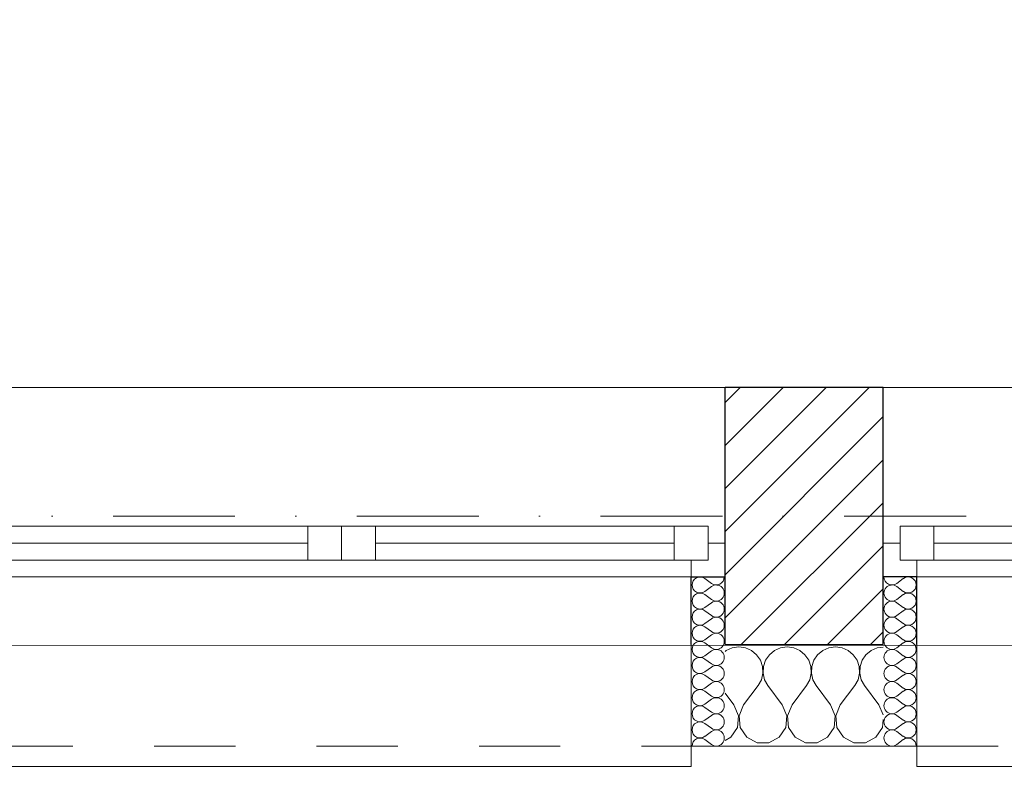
# Model space of a CAD drawing. Header units: millimetres. Extents: x 172139 to 266886, y 98118 to 138225.
# Tile 3 of 57: x 180652 to 182107, y 106825 to 107929. Entities that reach past the tile are written whole.
import ezdxf

# ---------------------------------------------------------------- set-up
doc = ezdxf.new("R2010")
doc.units = ezdxf.units.MM
doc.header["$MEASUREMENT"] = 0
doc.linetypes.add('Kropki i Kreski', pattern=[360, 180, -90, 0, -90])
doc.linetypes.add('Przerywana', pattern=[240, 120, -120])
for name, color, linetype in [('Konstrukcja - Siatki mod', 7, 'Continuous'), ('KR_INW', 7, 'Continuous'), ('NAPIS_SODON', 7, 'Continuous'), ('Okna ArchiCADa', 7, 'Continuous')]:
    doc.layers.add(name, color=color, linetype=linetype)
doc.layers.add('Konstrukcja - Siatki mod_Nr_pióra__48', color=7, linetype='Continuous', lineweight=15, true_color=0xa80f02)
doc.layers.add('KR_INW_Nr_pióra__102', color=7, linetype='Continuous', lineweight=5, true_color=0xcccccc)
for name, color, linetype, lineweight in [('KR_INW_Nr_pióra__101', 252, 'Continuous', 5), ('KR_INW_Nr_pióra__27', 7, 'Continuous', 25), ('KR_INW_Nr_pióra__47', 7, 'Continuous', 15), ('NAPIS_SODON_Nr_pióra__1', 7, 'Continuous', 13), ('Okna ArchiCADa_Nr_pióra__1', 7, 'Continuous', 13), ('Okna ArchiCADa_Nr_pióra__27', 7, 'Continuous', 25)]:
    doc.layers.add(name, color=color, linetype=linetype, lineweight=lineweight)

# ---------------------------------------------------------------- blocks, each defined once
blk = doc.blocks.new('Strop_1', base_point=(179225, 121523.3))
at = {"layer": 'NAPIS_SODON_Nr_pióra__1', "linetype": 'Continuous', "flags": 128}
blk.add_lwpolyline([(179225, 121523.3), (179225.9, 107003.8), (250898.3, 107008.3), (250897.4, 121527.8)], close=True, dxfattribs=at)
blk = doc.blocks.new('*X145')
at = {"layer": 'KR_INW_Nr_pióra__102', "linetype": 'Continuous'}
for p, q in [((181704.5, 107000.2), (181695.5, 106996.2)), ((181714.3, 107001.6), (181704.5, 107000.2)), ((181724, 107000.2), (181714.3, 107001.6)), ((181733.1, 106996.2), (181724, 107000.2)), ((181776, 107000.2), (181766.9, 106996.2)), ((181785.7, 107001.6), (181776, 107000.2)), ((181795.5, 107000.2), (181785.7, 107001.6)), ((181804.5, 106996.2), (181795.5, 107000.2)), ((181847.4, 107000.2), (181838.4, 106996.2)), ((181857.1, 107001.6), (181847.4, 107000.2)), ((181866.9, 107000.2), (181857.1, 107001.6)), ((181875.9, 106996.2), (181866.9, 107000.2)), ((181918.8, 107000.2), (181909.8, 106996.2)), ((181927.6, 107001.4), (181918.8, 107000.2)), ((181695.5, 106996.2), (181694, 106995)), ((181740.6, 106989.9), (181733.1, 106996.2)), ((181746.2, 106981.8), (181740.6, 106989.9)), ((181759.4, 106989.9), (181753.8, 106981.8)), ((181766.9, 106996.2), (181759.4, 106989.9)), ((181812.1, 106989.9), (181804.5, 106996.2)), ((181817.7, 106981.8), (181812.1, 106989.9)), ((181830.8, 106989.9), (181825.2, 106981.8)), ((181838.4, 106996.2), (181830.8, 106989.9)), ((181883.5, 106989.9), (181875.9, 106996.2)), ((181889.1, 106981.8), (181883.5, 106989.9)), ((181902.2, 106989.9), (181896.6, 106981.8)), ((181909.8, 106996.2), (181902.2, 106989.9)), ((181749.4, 106972.5), (181746.2, 106981.8)), ((181749.9, 106962.6), (181749.4, 106972.5)), ((181750.6, 106972.5), (181750.1, 106962.6)), ((181753.8, 106981.8), (181750.6, 106972.5)), ((181820.8, 106972.5), (181817.7, 106981.8)), ((181821.3, 106962.6), (181820.8, 106972.5)), ((181822.1, 106972.5), (181821.6, 106962.6)), ((181825.2, 106981.8), (181822.1, 106972.5)), ((181892.2, 106972.5), (181889.1, 106981.8)), ((181892.7, 106962.6), (181892.2, 106972.5)), ((181893.5, 106972.5), (181893, 106962.6)), ((181896.6, 106981.8), (181893.5, 106972.5)), ((181747.6, 106953.1), (181749.9, 106962.6)), ((181750.1, 106962.6), (181752.4, 106953.1)), ((181819.1, 106953.1), (181821.3, 106962.6)), ((181821.6, 106962.6), (181823.8, 106953.1)), ((181890.5, 106953.1), (181892.7, 106962.6)), ((181893, 106962.6), (181895.2, 106953.1)), ((181721.4, 106915.9), (181742.9, 106944.4)), ((181742.9, 106944.4), (181747.6, 106953.1)), ((181752.4, 106953.1), (181757.1, 106944.4)), ((181778.6, 106915.9), (181757.1, 106944.4)), ((181792.9, 106915.9), (181814.3, 106944.4)), ((181814.3, 106944.4), (181819.1, 106953.1)), ((181823.8, 106953.1), (181828.6, 106944.4)), ((181850, 106915.9), (181828.6, 106944.4)), ((181864.3, 106915.9), (181885.7, 106944.4)), ((181885.7, 106944.4), (181890.5, 106953.1)), ((181895.2, 106953.1), (181900, 106944.4)), ((181921.4, 106915.9), (181900, 106944.4)), ((181707.1, 106915.9), (181694, 106933.4)), ((181713.9, 106899.8), (181707.1, 106915.9)), ((181721.4, 106915.9), (181714.7, 106899.8)), ((181785.3, 106899.8), (181778.6, 106915.9)), ((181792.9, 106915.9), (181786.1, 106899.8)), ((181856.7, 106899.8), (181850, 106915.9)), ((181864.3, 106915.9), (181857.6, 106899.8)), ((181927.6, 106901), (181921.4, 106915.9)), ((181712.2, 106882.5), (181713.9, 106899.8)), ((181714.7, 106899.8), (181716.3, 106882.5)), ((181783.7, 106882.5), (181785.3, 106899.8)), ((181786.1, 106899.8), (181787.8, 106882.5)), ((181855.1, 106882.5), (181856.7, 106899.8)), ((181857.6, 106899.8), (181859.2, 106882.5)), ((181926.5, 106882.5), (181927.6, 106894.4)), ((181702.6, 106868), (181712.2, 106882.5)), ((181716.3, 106882.5), (181726, 106868)), ((181774, 106868), (181783.7, 106882.5)), ((181787.8, 106882.5), (181797.4, 106868)), ((181845.5, 106868), (181855.1, 106882.5)), ((181859.2, 106882.5), (181868.8, 106868)), ((181916.9, 106868), (181926.5, 106882.5)), ((181694, 106863.4), (181702.6, 106868)), ((181726, 106868), (181741.3, 106859.8)), ((181741.3, 106859.8), (181758.7, 106859.8)), ((181758.7, 106859.8), (181774, 106868)), ((181797.4, 106868), (181812.7, 106859.8)), ((181812.7, 106859.8), (181830.1, 106859.8)), ((181830.1, 106859.8), (181845.5, 106868)), ((181868.8, 106868), (181884.2, 106859.8)), ((181884.2, 106859.8), (181901.6, 106859.8)), ((181901.6, 106859.8), (181916.9, 106868))]:
    blk.add_line(p, q, dxfattribs=at)
blk = doc.blocks.new('*X167')
at = {"layer": 'KR_INW_Nr_pióra__102', "linetype": 'Continuous'}
for p, q in [((181947.9, 107095.6), (181957.4, 107102.8)), ((181947.9, 107090.9), (181957.4, 107083.7)), ((181947.9, 107071.8), (181957.4, 107079)), ((181947.9, 107067), (181957.4, 107059.9)), ((181947.9, 107048), (181957.4, 107055.1)), ((181947.9, 107043.2), (181957.4, 107036.1)), ((181947.9, 107024.2), (181957.4, 107031.3)), ((181947.9, 107019.4), (181957.4, 107012.3)), ((181947.9, 107000.4), (181957.4, 107007.5)), ((181947.9, 106995.6), (181957.4, 106988.5)), ((181947.9, 106976.6), (181957.4, 106983.7)), ((181947.9, 106971.8), (181957.4, 106964.7)), ((181947.9, 106952.8), (181957.4, 106959.9)), ((181947.9, 106948), (181957.4, 106940.9)), ((181947.9, 106929), (181957.4, 106936.1)), ((181947.9, 106924.2), (181957.4, 106917)), ((181947.9, 106905.1), (181957.4, 106912.3)), ((181947.9, 106900.4), (181957.4, 106893.2)), ((181947.9, 106881.3), (181957.4, 106888.5)), ((181947.9, 106876.6), (181957.4, 106869.4)), ((181947.9, 106857.5), (181957.4, 106864.7))]:
    blk.add_line(p, q, dxfattribs=at)
for centre, start, end in [((181940.7, 107105.1), 180, 306.8699), ((181964.6, 107093.2), 0, 126.8699), ((181940.7, 107081.3), 53.1301, 306.8699), ((181964.6, 107093.2), 233.1301, 0), ((181964.6, 107069.4), 0, 126.8699), ((181940.7, 107057.5), 53.1301, 306.8699), ((181964.6, 107069.4), 233.1301, 0), ((181940.7, 107033.7), 53.1301, 306.8699), ((181964.6, 107045.6), 0, 126.8699), ((181964.6, 107045.6), 233.1301, 0), ((181964.6, 107021.8), 0, 126.8699), ((181940.7, 107009.9), 53.1301, 306.8699), ((181964.6, 107021.8), 233.1301, 0), ((181964.6, 106998), 0, 126.8699), ((181940.7, 106986.1), 53.1301, 306.8699), ((181964.6, 106998), 233.1301, 0), ((181964.6, 106974.2), 0, 126.8699), ((181940.7, 106962.3), 53.1301, 306.8699), ((181964.6, 106974.2), 233.1301, 0), ((181964.6, 106950.4), 0, 126.8699), ((181940.7, 106938.5), 53.1301, 306.8699), ((181964.6, 106950.4), 233.1301, 0), ((181964.6, 106926.6), 0, 126.8699), ((181940.7, 106914.7), 53.1301, 306.8699), ((181964.6, 106926.6), 233.1301, 0), ((181964.6, 106902.8), 0, 126.8699), ((181940.7, 106890.9), 53.1301, 306.8699), ((181964.6, 106902.8), 233.1301, 0), ((181964.6, 106879), 0, 126.8699), ((181940.7, 106867), 53.1301, 306.8699), ((181964.6, 106879), 233.1301, 0), ((181964.6, 106855.1), 0, 126.8699)]:
    blk.add_arc(centre, 11.9, start, end, dxfattribs=at)
blk = doc.blocks.new('*X170')
at = {"layer": 'KR_INW_Nr_pióra__102', "linetype": 'Continuous'}
for p, q in [((181673.7, 107095.6), (181664.2, 107102.8)), ((181673.7, 107090.9), (181664.2, 107083.7)), ((181673.7, 107071.8), (181664.2, 107079)), ((181673.7, 107067), (181664.2, 107059.9)), ((181673.7, 107048), (181664.2, 107055.1)), ((181673.7, 107043.2), (181664.2, 107036.1)), ((181673.7, 107024.2), (181664.2, 107031.3)), ((181673.7, 107019.4), (181664.2, 107012.3)), ((181673.7, 107000.4), (181664.2, 107007.5)), ((181673.7, 106995.6), (181664.2, 106988.5)), ((181673.7, 106976.6), (181664.2, 106983.7)), ((181673.7, 106971.8), (181664.2, 106964.7)), ((181673.7, 106952.8), (181664.2, 106959.9)), ((181673.7, 106948), (181664.2, 106940.9)), ((181673.7, 106929), (181664.2, 106936.1)), ((181673.7, 106924.2), (181664.2, 106917)), ((181673.7, 106905.1), (181664.2, 106912.3)), ((181673.7, 106900.4), (181664.2, 106893.2)), ((181673.7, 106881.3), (181664.2, 106888.5)), ((181673.7, 106876.6), (181664.2, 106869.4)), ((181673.7, 106857.5), (181664.2, 106864.7))]:
    blk.add_line(p, q, dxfattribs=at)
for centre, start, end in [((181657.1, 107093.2), 53.1301, 180), ((181680.9, 107105.1), 233.1301, 0), ((181657.1, 107093.2), 180, 306.8699), ((181680.9, 107081.3), 233.1301, 126.8699), ((181657.1, 107069.4), 53.1301, 180), ((181657.1, 107069.4), 180, 306.8699), ((181680.9, 107057.5), 233.1301, 126.8699), ((181657.1, 107045.6), 53.1301, 180), ((181657.1, 107045.6), 180, 306.8699), ((181680.9, 107033.7), 233.1301, 126.8699), ((181657.1, 107021.8), 53.1301, 180), ((181657.1, 107021.8), 180, 306.8699), ((181680.9, 107009.9), 233.1301, 126.8699), ((181657.1, 106998), 53.1301, 180), ((181657.1, 106998), 180, 306.8699), ((181657.1, 106974.2), 53.1301, 180), ((181680.9, 106986.1), 233.1301, 126.8699), ((181657.1, 106974.2), 180, 306.8699), ((181680.9, 106962.3), 233.1301, 126.8699), ((181657.1, 106950.4), 53.1301, 180), ((181657.1, 106950.4), 180, 306.8699), ((181680.9, 106938.5), 233.1301, 126.8699), ((181657.1, 106926.6), 53.1301, 180), ((181657.1, 106926.6), 180, 306.8699), ((181657.1, 106902.8), 53.1301, 180), ((181680.9, 106914.7), 233.1301, 126.8699), ((181657.1, 106902.8), 180, 306.8699), ((181680.9, 106890.9), 233.1301, 126.8699), ((181657.1, 106879), 53.1301, 180), ((181657.1, 106879), 180, 306.8699), ((181680.9, 106867), 233.1301, 126.8699), ((181657.1, 106855.1), 53.1301, 180)]:
    blk.add_arc(centre, 11.9, start, end, dxfattribs=at)
blk = doc.blocks.new('Okno dwuskrzydłowe 19_5')
at = {"layer": 'Okna ArchiCADa_Nr_pióra__1', "linetype": 'Continuous'}
for p, q in [((-566.8, 230), (566.8, 230)), ((-541.8, 25), (-491.8, 25)), ((-541.8, -25), (-541.8, 25)), ((-491.8, 25), (-50, 25)), ((-491.8, 25), (-491.8, -25)), ((-491.8, 25), (-50, 25)), ((-50, -25), (-50, 25)), ((-50, 25), (0, 25)), ((0, 25), (0, -25)), ((0, 25), (50, 25)), ((0, -25), (0, 25)), ((50, 25), (491.8, 25)), ((50, 25), (50, -25)), ((50, 25), (491.8, 25)), ((491.8, -25), (491.8, 25)), ((491.8, 25), (541.8, 25)), ((541.8, 25), (541.8, -25)), ((-566.8, 0), (-541.8, 0)), ((-541.8, 0), (-541.8, -25)), ((-491.8, 0), (-50, 0)), ((50, 0), (491.8, 0)), ((541.8, -25), (541.8, 0)), ((541.8, 0), (566.8, 0)), ((-541.8, -25), (-516.8, -25)), ((-491.8, -25), (-541.8, -25)), ((-516.8, -25), (-516.8, -50)), ((-50, -25), (-491.8, -25)), ((0, -25), (-50, -25)), ((50, -25), (0, -25)), ((491.8, -25), (50, -25)), ((541.8, -25), (491.8, -25)), ((516.8, -50), (516.8, -25)), ((516.8, -25), (541.8, -25)), ((-516.8, -50), (-566.8, -50)), ((0, -50), (-516.8, -50)), ((516.8, -50), (0, -50)), ((566.8, -50), (516.8, -50)), ((-516.8, -300), (-516.8, -330)), ((516.8, -330), (516.8, -300)), ((-516.8, -330), (516.8, -330))]:
    blk.add_line(p, q, dxfattribs=at)
at = {"layer": 'Okna ArchiCADa_Nr_pióra__1', "linetype": 'Przerywana'}
blk.add_line((-516.8, -300), (516.8, -300), dxfattribs=at)
at = {"layer": 'Okna ArchiCADa_Nr_pióra__27', "linetype": 'Continuous'}
for p, q in [((-566.8, -50), (-566.8, 0)), ((566.8, -50), (566.8, 0)), ((-516.8, -50), (-566.8, -50)), ((516.8, -50), (566.8, -50))]:
    blk.add_line(p, q, dxfattribs=at)
blk = doc.blocks.new('Ściana_3', base_point=(179075.1, 106855.1))
at = {"layer": 'KR_INW_Nr_pióra__101', "linetype": 'Continuous'}
h = blk.add_hatch(dxfattribs=at)
h.set_pattern_fill('Cegła_licówka', color=256, style=0, pattern_type=2)
h.set_pattern_definition([(45, (0, 0), (-31.819804, 31.819804), [])])
h.paths.add_polyline_path([(181694, 107155.1), (181694, 107105.1), (181694, 107005.1), (181927.6, 107005.1), (181927.6, 107105.1), (181927.6, 107155.1), (181927.6, 107385.1), (181694, 107385.1)])
at = {"layer": 'KR_INW_Nr_pióra__27', "linetype": 'Continuous'}
for p, q in [((181694, 107155.1), (181694, 107385.1)), ((181927.6, 107155.1), (181927.6, 107385.1)), ((181694, 107105.1), (181694, 107155.1)), ((181927.6, 107105.1), (181927.6, 107155.1)), ((181644, 107005.1), (181644, 107105.1)), ((181644, 107105.1), (181694, 107105.1)), ((181694, 107005.1), (181694, 107105.1)), ((181927.6, 107005.1), (181927.6, 107105.1)), ((181977.6, 107105.1), (181927.6, 107105.1)), ((181977.6, 107005.1), (181977.6, 107105.1)), ((181694, 107005.1), (181927.6, 107005.1))]:
    blk.add_line(p, q, dxfattribs=at)
at = {"layer": 'KR_INW_Nr_pióra__27', "linetype": 'Continuous', "flags": 128}
blk.add_lwpolyline([(181927.6, 107385.1), (181694, 107385.1)], dxfattribs=at)
at = {"layer": 'KR_INW_Nr_pióra__47', "linetype": 'Continuous'}
for p, q in [((181694, 107105.1), (181644, 107105.1)), ((181644, 107105.1), (181644, 106855.1)), ((181927.6, 107105.1), (181977.6, 107105.1)), ((181977.6, 107105.1), (181977.6, 106855.1)), ((181644, 106855.1), (181644, 107005.1)), ((181977.6, 106855.1), (181977.6, 107005.1)), ((181694, 106855.1), (181644, 106855.1)), ((181927.6, 106855.1), (181977.6, 106855.1))]:
    blk.add_line(p, q, dxfattribs=at)
at = {"layer": 'KR_INW_Nr_pióra__47', "linetype": 'Continuous', "flags": 128}
blk.add_lwpolyline([(181694, 106855.1), (181927.6, 106855.1)], dxfattribs=at)
at = {"layer": 'KR_INW'}
for name in ['*X170', '*X167', '*X145']:
    blk.add_blockref(name, (0, 0), dxfattribs=at)
at = {"layer": 'Okna ArchiCADa', "color": 21, "linetype": 'Continuous', "lineweight": 13, "true_color": 0xff9955, "zscale": 1000}
for p in [(181127.2, 107155.1), (182494.4, 107155.1)]:
    blk.add_blockref('Okno dwuskrzydłowe 19_5', p, dxfattribs=at)
blk = doc.blocks.new('Standardowy znacznik siatki_10')
at = {"layer": 'Konstrukcja - Siatki mod_Nr_pióra__48', "linetype": 'Kropki i Kreski'}
blk.add_line((1000, 0), (72912, 0), dxfattribs=at)

msp = doc.modelspace()

# ---------------------------------------------------------------- block references
at = {"layer": 'Konstrukcja - Siatki mod', "color": 8, "linetype": 'Continuous', "lineweight": 13, "zscale": 1000}
msp.add_blockref('Standardowy znacznik siatki_10', (177989.3, 107195.1), dxfattribs=at)
at = {"layer": 'KR_INW'}
msp.add_blockref('Ściana_3', (179075.1, 106855.1), dxfattribs=at)
at = {"layer": 'NAPIS_SODON', "linetype": 'Continuous'}
msp.add_blockref('Strop_1', (179225, 121523.3), dxfattribs=at)

doc.saveas('drawing.dxf')
